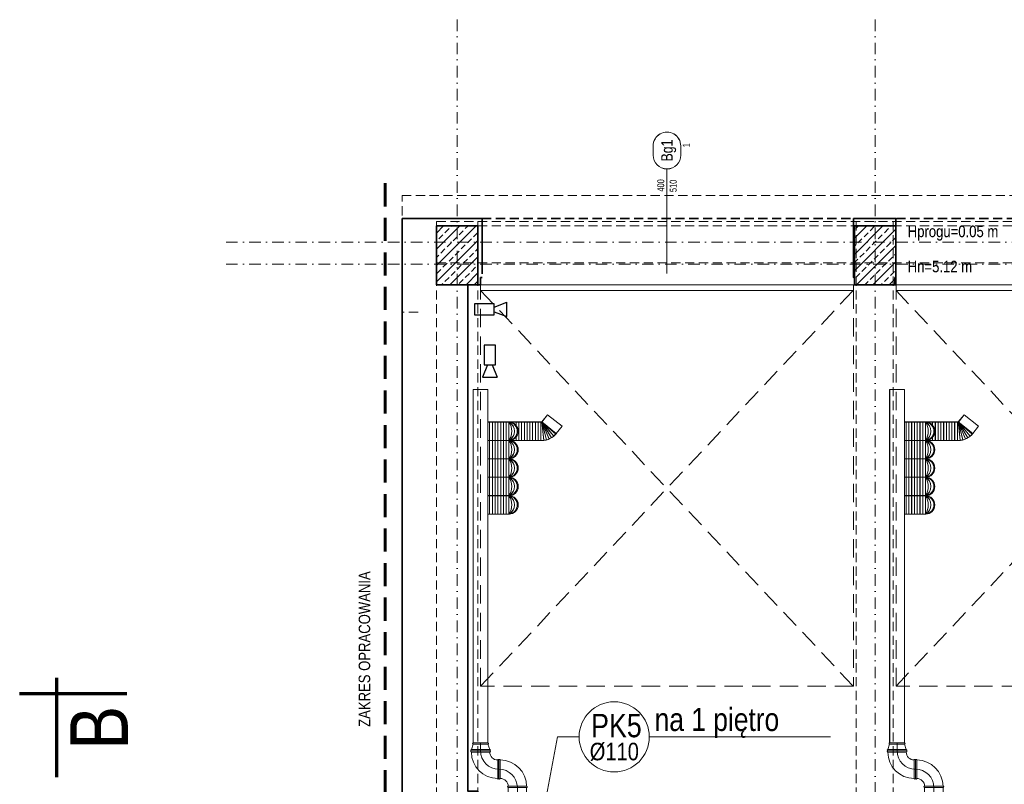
# Model space of a CAD drawing. Header units: millimetres. Extents: x -96593 to 66336, y -23969 to 7139.
# Tile 237 of 256: x -76357 to -75287, y -4826 to -3995. Entities that reach past the tile are written whole.
import ezdxf
from ezdxf.enums import TextEntityAlignment as Align

# ---------------------------------------------------------------- set-up
doc = ezdxf.new("R2010")
doc.units = ezdxf.units.MM
for name, pattern in [('DASHDOT', [1, 0.5, -0.25, 0, -0.25]), ('DASHED', [0.75, 0.5, -0.25]), ('DASHEDX2', [1.5, 1, -0.5])]:
    doc.linetypes.add(name, pattern=pattern)
doc.layers.add('BA_pom', color=6, linetype='Continuous', lineweight=18, plot=False)
for name, color, linetype, lineweight in [('BA_sym', 7, 'Continuous', 18), ('BA_txc', 1, 'Continuous', 18), ('BA_txs', 2, 'Continuous', 18), ('MM_KS_OPISY', 7, 'Continuous', 9), ('mm_punktwstawienia', 1, 'Continuous', 50), ('mm_wentylacja_bloki', 7, 'Continuous', 18), ('PG_BRAMY', 1, 'DASHEDX2', 18), ('PG_KONSTRUKCJA', 5, 'Continuous', 35), ('PG_OSIE', 1, 'DASHDOT', 18), ('PG_PODCIĄGI', 1, 'DASHED', 18), ('PG_PRZERYWANE_ŚREDNIE', 1, 'DASHEDX2', 18), ('PG_SZRAF', 1, 'Continuous', 18), ('PG_WIDOKOWE_CIENKIE', 1, 'Continuous', 18), ('PG_WYPOSAŻENIE', 1, 'Continuous', 18), ('PG_ŚCIANY_SŁUPY', 4, 'Continuous', 35), ('Wyposażenie', 134, 'Continuous', 18)]:
    doc.layers.add(name, color=color, linetype=linetype, lineweight=lineweight)
doc.styles.add('BIKTS', font='bikromsw.shx', dxfattribs={"width": 0.85})
doc.styles.get("Standard").update_dxf_attribs({"font": 'arial.ttf'})

# ---------------------------------------------------------------- blocks, each defined once
blk = doc.blocks.new('symdrz')
blk.add_lwpolyline([(-10, -30, -1), (-10, 30), (10, 30, -1), (10, -30)], format="xyb", close=True)
at = {"style": 'BIKTS', "width": 0.8}
blk.add_attdef('SZERDRZ', text='', height=25, dxfattribs=at).set_placement((77.1, 8.8), align=Align.CENTER)
blk.add_attdef('SYMDRZ', text='', height=25, dxfattribs=at).set_placement((0, 0), align=Align.MIDDLE)
blk.add_attdef('WYSDRZ', text='', height=25, dxfattribs=at).set_placement((77.1, -9.5), align=Align.TOP_CENTER)
blk = doc.blocks.new('przyłącze spalin')
at = {"layer": 'mm_wentylacja_bloki'}
for p, q in [((6939.5, -1249.4), (6939.5, -1305.1)), ((6971.5, -1352.2), (6969.5, -1346.5)), ((6979.5, -1345.1), (6979.5, -1353.6)), ((6989.5, -1346.5), (6987.5, -1352.2))]:
    blk.add_line(p, q, dxfattribs=at)
blk.add_lwpolyline([(6929.5, -1249.4), (6949.5, -1249.4), (6949.5, -1305.1), (6929.5, -1305.1)], close=True, dxfattribs=at)
for points in [[(6949.5, -1305.1), (6929.5, -1305.1, 1), (6929.5, -1306.5), (6949.5, -1306.5, 1)], [(6959.5, -1315.1), (6959.5, -1335.1, -1), (6958.1, -1335.1), (6958.1, -1315.1, -1)], [(6959.5, -1335.1), (6959.5, -1315.1, -1), (6960.9, -1315.1), (6960.9, -1335.1, -1)], [(6969.5, -1345.1), (6989.5, -1345.1, 1), (6989.5, -1343.7), (6969.5, -1343.7, 1)], [(6989.5, -1345.1), (6969.5, -1345.1, 1), (6969.5, -1346.5), (6989.5, -1346.5, 1)], [(6971.5, -1353.6), (6987.5, -1353.6, 1), (6987.5, -1352.2), (6971.5, -1352.2, 1)]]:
    blk.add_lwpolyline(points, format="xyb", close=True, dxfattribs=at)
for centre, radius, start, end in [((6958.1, -1306.5), 28.6, 180, 270), ((6959.5, -1305.1), 20, 180, 270), ((6958.1, -1306.5), 8.6, 180, 270), ((6960.9, -1343.7), 28.6, 0, 90), ((6959.5, -1345.1), 20, 0, 90), ((6960.9, -1343.7), 8.6, 0, 90)]:
    blk.add_arc(centre, radius, start, end, dxfattribs=at)
for p in [(6939.5, -1305.1), (6939.5, -1305.1), (6959.5, -1325.1), (6959.5, -1325.1)]:
    blk.add_point(p, dxfattribs=at)
blk = doc.blocks.new('brama')
at = {"layer": 'PG_BRAMY', "color": 253, "linetype": 'Continuous'}
for p, q in [((4191.2, 391.2), (4596.2, 391.2)), ((4191.2, 391.2), (4191.2, 385.2)), ((4191.2, 385.2), (4596.2, 385.2)), ((4596.2, 391.2), (4596.2, 385.2))]:
    blk.add_line(p, q, dxfattribs=at)
at = {"layer": 'PG_BRAMY', "color": 253, "ltscale": 20}
for p, q in [((4191.2, -44.8), (4596.2, 385.2)), ((4191.2, 385.2), (4596.2, -44.8))]:
    blk.add_line(p, q, dxfattribs=at)
blk.add_lwpolyline([(4191.2, 385.2), (4596.2, 385.2), (4596.2, -44.8), (4191.2, -44.8)], close=True, dxfattribs=at)
blk = doc.blocks.new('A$C558C0175')
at = {"layer": 'PG_SZRAF'}
h = blk.add_hatch(dxfattribs=at)
h.set_pattern_fill('ANSI33', color=256, scale=50)
h.set_pattern_definition([(45, (339.872, -19.246), (-8.83883, 8.83883), []), (45, (348.711, -19.246), (-8.83883, 8.83883), [6.25, -3.125])])
h.paths.add_polyline_path([(-45, 64), (0, 64), (0, 0), (-45, 0)])
at = {"layer": 'PG_KONSTRUKCJA'}
blk.add_lwpolyline([(-45, 64), (0, 64), (0, 0), (-45, 0)], close=True, dxfattribs=at)
blk = doc.blocks.new('A$C0fd6651b')
at = {"layer": 'PG_WYPOSAŻENIE', "color": 18, "lineweight": 30, "true_color": 0x000000}
for p, q in [((5.4, 13.5), (0, 0)), ((10.4, 13.5), (15.8, 0)), ((0, 0), (15.8, 0))]:
    blk.add_line(p, q, dxfattribs=at)
blk.add_lwpolyline([(1.8, 34.8), (1.8, 13.5), (14, 13.5), (14, 34.8)], close=True, dxfattribs=at)
blk = doc.blocks.new('A$C0f2c6892')
at = {"layer": 'PG_WIDOKOWE_CIENKIE', "color": 18, "lineweight": 30, "rotation": 90}
blk.add_blockref('A$C0fd6651b', (94.2, -104.5), dxfattribs=at)
at = {"layer": 'PG_WIDOKOWE_CIENKIE', "color": 18, "lineweight": 30}
blk.add_blockref('A$C0fd6651b', (67.9, -170.2), dxfattribs=at)
blk = doc.blocks.new('A$C2E197AD3')
at = {"layer": 'BA_sym', "color": 252}
for p, q in [((1175.1, 2937.5), (1175.1, 3003.5)), ((1175.1, 2937.5), (1175.1, 3001)), ((1175.1, 2982.3), (1175.1, 2889.9))]:
    blk.add_line(p, q, dxfattribs=at)
at = {"layer": 'PG_OSIE', "color": 252, "ltscale": 25}
for points in [[(947.3, 3165.6), (947.3, 314.7)], [(1401.3, 3165.6), (1401.3, 314.7)], [(696.2, 2924), (2976.4, 2924)], [(696.2, 2900), (2976.4, 2900)]]:
    blk.add_lwpolyline(points, dxfattribs=at)
at = {"layer": 'PG_PODCIĄGI', "color": 252, "ltscale": 20}
for points in [[(904.8, 2848), (887.3, 2848), (887.3, 2974.5), (2798.8, 2974.5), (2798.8, 2848)], [(924.8, 2946.5), (2778.8, 2946.5)], [(924.8, 2946.5), (924.8, 472.5)], [(924.8, 2941.5), (2778.8, 2941.5)], [(969.8, 2946.5), (969.8, 472.5)], [(1380.8, 2946.5), (1380.8, 472.5)], [(1420.8, 2946.5), (1420.8, 472.5)], [(924.8, 2901.5), (2778.8, 2901.5)], [(2778.8, 2877.5), (924.8, 2877.5)]]:
    blk.add_lwpolyline(points, dxfattribs=at)
at = {"layer": 'PG_PRZERYWANE_ŚREDNIE', "color": 252, "lineweight": 60, "ltscale": 25}
blk.add_lwpolyline([(869, 2987.8), (869, 1989.8), (882.2, 1989.8), (882.2, 1387.6)], dxfattribs=at)
at = {"layer": 'PG_WIDOKOWE_CIENKIE', "color": 252, "lineweight": 70}
for p, q in [((511.9, 2450.8), (511.9, 2342.8)), ((588.4, 2433.3), (471.9, 2433.3))]:
    blk.add_line(p, q, dxfattribs=at)
at = {"layer": 'PG_ŚCIANY_SŁUPY', "color": 252}
for points in [[(974.3, 2889.5), (974.3, 2949.5), (887.3, 2949.5)], [(887.3, 2949.5), (887.3, 2008.5)], [(1377.8, 2949.5), (1377.8, 2885.5), (1378.8, 2885.5), (1378.8, 2877.5), (1422.8, 2877.5), (1422.8, 2885.5), (1423.8, 2885.5), (1423.8, 2949.5), (1377.8, 2949.5)], [(908.3, 2008.5), (928.8, 2008.5), (958.8, 2008.5), (958.8, 2287.5), (969.8, 2287.5), (969.8, 2327.5), (958.8, 2327.5), (958.8, 2877.5), (972.6, 2877.5), (972.6, 2885.5), (974.3, 2885.5)]]:
    blk.add_lwpolyline(points, dxfattribs=at)
at = {"layer": 'PG_ŚCIANY_SŁUPY', "color": 252, "linetype": 'DASHED', "ltscale": 20}
blk.add_lwpolyline([(974.3, 2949.5), (2727.3, 2949.5)], dxfattribs=at)
at = {"layer": 'Wyposażenie', "color": 252, "lineweight": 15}
for p, q in [((980.6, 2764), (964.6, 2764)), ((964.6, 2764), (964.6, 2380.1)), ((980.6, 2764), (980.6, 2380.1)), ((1433, 2764), (1417, 2764)), ((1417, 2764), (1417, 2380.1)), ((1433, 2764), (1433, 2380.1)), ((1003.5, 2728.6), (980.6, 2728.6)), ((982.5, 2628.6), (982.5, 2728.6)), ((985.5, 2628.6), (985.5, 2728.6)), ((988.5, 2628.6), (988.5, 2728.6)), ((991.5, 2628.6), (991.5, 2728.6)), ((994.5, 2628.6), (994.5, 2728.6)), ((997.5, 2628.6), (997.5, 2728.6)), ((1000.5, 2628.6), (1000.5, 2728.6)), ((1003.5, 2628.6), (1003.5, 2728.6)), ((1003.5, 2728.6), (1039.2, 2728.6)), ((1008.2, 2727.4), (1008.2, 2728.6)), ((1011.2, 2725), (1011.2, 2728.6)), ((1014.2, 2708.6), (1014.2, 2728.6)), ((1017.2, 2708.6), (1017.2, 2728.6)), ((1017.2, 2708.6), (1017.2, 2728.6)), ((1020.2, 2708.6), (1020.2, 2728.6)), ((1023.2, 2708.6), (1023.2, 2728.6)), ((1026.2, 2708.6), (1026.2, 2728.6)), ((1029.2, 2708.6), (1029.2, 2728.6)), ((1032.2, 2708.6), (1032.2, 2728.6)), ((1035.2, 2708.6), (1035.2, 2728.6)), ((1038.2, 2708.6), (1038.2, 2728.6)), ((1039.2, 2728.6), (1045.3, 2736.4)), ((1039.2, 2728.6), (1054.9, 2716.2)), ((1041.2, 2708.7), (1039.2, 2728.6)), ((1044.1, 2709.2), (1039.2, 2728.6)), ((1047, 2710.2), (1039.2, 2728.6)), ((1049.6, 2711.5), (1039.2, 2728.6)), ((1052.1, 2713.3), (1039.2, 2728.6)), ((1054.2, 2715.4), (1039.2, 2728.6)), ((1045.3, 2736.4), (1061.1, 2724.1)), ((1455.9, 2728.6), (1433, 2728.6)), ((1434.9, 2628.6), (1434.9, 2728.6)), ((1437.9, 2628.6), (1437.9, 2728.6)), ((1440.9, 2628.6), (1440.9, 2728.6)), ((1443.9, 2628.6), (1443.9, 2728.6)), ((1446.9, 2628.6), (1446.9, 2728.6)), ((1449.9, 2628.6), (1449.9, 2728.6)), ((1452.9, 2628.6), (1452.9, 2728.6)), ((1455.9, 2628.6), (1455.9, 2728.6)), ((1455.9, 2728.6), (1491.6, 2728.6)), ((1460.6, 2727.4), (1460.6, 2728.6)), ((1463.6, 2725), (1463.6, 2728.6)), ((1466.6, 2708.6), (1466.6, 2728.6)), ((1469.6, 2708.6), (1469.6, 2728.6)), ((1469.6, 2708.6), (1469.6, 2728.6)), ((1472.6, 2708.6), (1472.6, 2728.6)), ((1475.6, 2708.6), (1475.6, 2728.6)), ((1478.6, 2708.6), (1478.6, 2728.6)), ((1481.6, 2708.6), (1481.6, 2728.6)), ((1484.6, 2708.6), (1484.6, 2728.6)), ((1487.6, 2708.6), (1487.6, 2728.6)), ((1490.6, 2708.6), (1490.6, 2728.6)), ((1491.6, 2728.6), (1497.8, 2736.4)), ((1491.6, 2728.6), (1507.4, 2716.2)), ((1493.6, 2708.7), (1491.6, 2728.6)), ((1496.6, 2709.2), (1491.6, 2728.6)), ((1499.4, 2710.2), (1491.6, 2728.6)), ((1502.1, 2711.5), (1491.6, 2728.6)), ((1504.5, 2713.3), (1491.6, 2728.6)), ((1506.7, 2715.4), (1491.6, 2728.6)), ((1497.8, 2736.4), (1513.5, 2724.1)), ((1061.1, 2724.1), (1054.9, 2716.2)), ((1513.5, 2724.1), (1507.4, 2716.2)), ((1003.5, 2708.6), (980.6, 2708.6)), ((1003.5, 2708.6), (1039.2, 2708.6)), ((1008.2, 2708.6), (1008.2, 2709.8)), ((1011.2, 2708.6), (1011.2, 2712.2)), ((1455.9, 2708.6), (1433, 2708.6)), ((1455.9, 2708.6), (1491.6, 2708.6)), ((1460.6, 2708.6), (1460.6, 2709.8)), ((1463.6, 2708.6), (1463.6, 2712.2)), ((1003.5, 2688.6), (980.6, 2688.6)), ((1455.9, 2688.6), (1433, 2688.6)), ((1003.5, 2668.6), (980.6, 2668.6)), ((1455.9, 2668.6), (1433, 2668.6)), ((1003.5, 2648.6), (980.6, 2648.6)), ((1455.9, 2648.6), (1433, 2648.6)), ((1003.5, 2628.6), (980.6, 2628.6)), ((1455.9, 2628.6), (1433, 2628.6)), ((980.6, 2380.1), (964.6, 2380.1)), ((1433, 2380.1), (1417, 2380.1))]:
    blk.add_line(p, q, dxfattribs=at)
for centre, radius, start, end in [((1003.5, 2718.6), 10, 270, 90), ((1002.4, 2718.6), 10.1, 276.0256, 83.9744), ((998.1, 2718.6), 11.3, 298.0725, 61.9275), ((988.3, 2718.6), 18.2, 326.6015, 33.3985), ((1455.9, 2718.6), 10, 270, 90), ((1454.9, 2718.6), 10.1, 276.0256, 83.9744), ((1450.6, 2718.6), 11.3, 298.0725, 61.9275), ((1440.8, 2718.6), 18.2, 326.6015, 33.3985), ((1003.5, 2698.6), 10, 270, 90), ((1002.4, 2698.6), 10.1, 276.0256, 83.9744), ((998.1, 2698.6), 11.3, 298.0725, 61.9275), ((988.3, 2698.6), 18.2, 326.6015, 33.3985), ((1039.2, 2728.6), 20, 270, 321.8389), ((1455.9, 2698.6), 10, 270, 90), ((1454.9, 2698.6), 10.1, 276.0256, 83.9744), ((1450.6, 2698.6), 11.3, 298.0725, 61.9275), ((1440.8, 2698.6), 18.2, 326.6015, 33.3985), ((1491.6, 2728.6), 20, 270, 321.8389), ((1003.5, 2678.6), 10, 270, 90), ((1002.4, 2678.6), 10.1, 276.0256, 83.9744), ((998.1, 2678.6), 11.3, 298.0725, 61.9275), ((988.3, 2678.6), 18.2, 326.6015, 33.3985), ((1455.9, 2678.6), 10, 270, 90), ((1454.9, 2678.6), 10.1, 276.0256, 83.9744), ((1450.6, 2678.6), 11.3, 298.0725, 61.9275), ((1440.8, 2678.6), 18.2, 326.6015, 33.3985), ((1003.5, 2658.6), 10, 270, 90), ((1002.4, 2658.6), 10.1, 276.0256, 83.9744), ((998.1, 2658.6), 11.3, 298.0725, 61.9275), ((988.3, 2658.6), 18.2, 326.6015, 33.3985), ((1455.9, 2658.6), 10, 270, 90), ((1454.9, 2658.6), 10.1, 276.0256, 83.9744), ((1450.6, 2658.6), 11.3, 298.0725, 61.9275), ((1440.8, 2658.6), 18.2, 326.6015, 33.3985), ((1003.5, 2638.6), 10, 270, 90), ((1002.4, 2638.6), 10.1, 276.0256, 83.9744), ((998.1, 2638.6), 11.3, 298.0725, 61.9275), ((988.3, 2638.6), 18.2, 326.6015, 33.3985), ((1455.9, 2638.6), 10, 270, 90), ((1454.9, 2638.6), 10.1, 276.0256, 83.9744), ((1450.6, 2638.6), 11.3, 298.0725, 61.9275), ((1440.8, 2638.6), 18.2, 326.6015, 33.3985)]:
    blk.add_arc(centre, radius, start, end, dxfattribs=at)
at = {"layer": 'BA_sym', "color": 252}
ref = blk.add_blockref('symdrz', (1175.1, 3023.5), dxfattribs=dict(at, xscale=0.5000000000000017, yscale=0.5000000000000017, zscale=0.5000000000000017, rotation=90.00000472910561))
ref.add_attrib('Symdrz', 'Bg1', dxfattribs={"height": 12.5, "rotation": 90, "style": 'BIKTS', "width": 0.8}).set_placement((1175.1, 3023.5), align=Align.MIDDLE_CENTER)
ref.add_attrib('Szerdrz', '400', dxfattribs={"layer": 'BA_txc', "color": 7, "height": 7.5, "rotation": 90, "style": 'BIKTS', "width": 0.8}).set_placement((1168.3, 2985.6), align=Align.MIDDLE_CENTER)
ref.add_attrib('Wysdrz', '510', dxfattribs={"layer": 'BA_txc', "color": 7, "height": 7.5, "rotation": 90, "style": 'BIKTS', "width": 0.8}).set_placement((1181.8, 2985), align=Align.MIDDLE_CENTER)
ref.add_attrib('Sztuk', '1', (1199.8, 3026.9), dxfattribs={"layer": 'BA_pom', "height": 7.5, "rotation": 90, "style": 'BIKTS', "width": 0.8})
at = {"layer": 'PG_KONSTRUKCJA', "color": 252}
for name, p in [('A$C558C0175', (969.8, 2877.5)), ('A$C558C0175', (1423.8, 2877.5)), ('brama', (-3218.6, 2486.3)), ('brama', (-2767.3, 2486.3))]:
    blk.add_blockref(name, p, dxfattribs=at)
at = {"layer": 'PG_WIDOKOWE_CIENKIE', "color": 252, "lineweight": 30}
blk.add_blockref('A$C0f2c6892', (906.8, 2947.5), dxfattribs=at)
at = {"layer": 'BA_txs', "color": 252, "style": 'BIKTS', "width": 0.85}
for s, p in [('Hprogu=0.05 m', (1436.6, 2929.4)), ('Hn=5.12 m', (1436.6, 2891.2))]:
    blk.add_text(s, height=12.5, dxfattribs=at).set_placement(p)
for s, height, p in [('ZAKRES OPRACOWANIA', 12.5, (852.7, 2397.5)), ('B', 62.5, (589.4, 2372.8))]:
    blk.add_text(s, height=height, rotation=90, dxfattribs=at).set_placement(p)

msp = doc.modelspace()

# ---------------------------------------------------------------- linework, layer by layer
at = {"layer": 'BA_sym', "color": 252}
for p, q in [((-75653.9, -4223.2), (-75653.9, -4157.3)), ((-75653.9, -4223.2), (-75653.9, -4159.8)), ((-75653.9, -4178.5), (-75653.9, -4270.8))]:
    msp.add_line(p, q, dxfattribs=at)
at = {"layer": 'MM_KS_OPISY'}
for p, q in [((-75772.7, -4774.1), (-75792.6, -4879.3)), ((-75749.3, -4774.1), (-75772.7, -4774.1)), ((-75673.1, -4774.1), (-75476.1, -4774.1))]:
    msp.add_line(p, q, dxfattribs=at)
msp.add_circle((-75711.2, -4774.1), 38.1, dxfattribs=at)
at = {"layer": 'mm_wentylacja_bloki'}
for p, q in [((-75848.4, -4396.7), (-75864.4, -4396.7)), ((-75864.4, -4396.7), (-75864.4, -4780.7)), ((-75848.4, -4396.7), (-75848.4, -4780.7)), ((-75395.9, -4396.7), (-75411.9, -4396.7)), ((-75411.9, -4396.7), (-75411.9, -4780.7)), ((-75395.9, -4396.7), (-75395.9, -4780.7)), ((-75789.8, -4432.2), (-75783.6, -4424.3)), ((-75783.6, -4424.3), (-75767.9, -4436.7)), ((-75337.3, -4432.2), (-75331.2, -4424.3)), ((-75331.2, -4424.3), (-75315.4, -4436.7)), ((-75825.5, -4432.2), (-75848.4, -4432.2)), ((-75846.5, -4532.2), (-75846.5, -4432.2)), ((-75843.5, -4532.2), (-75843.5, -4432.2)), ((-75840.5, -4532.2), (-75840.5, -4432.2)), ((-75837.5, -4532.2), (-75837.5, -4432.2)), ((-75834.5, -4532.2), (-75834.5, -4432.2)), ((-75831.5, -4532.2), (-75831.5, -4432.2)), ((-75828.5, -4532.2), (-75828.5, -4432.2)), ((-75825.5, -4532.2), (-75825.5, -4432.2)), ((-75825.5, -4432.2), (-75789.8, -4432.2)), ((-75820.8, -4433.3), (-75820.8, -4432.2)), ((-75817.8, -4435.8), (-75817.8, -4432.2)), ((-75814.8, -4452.2), (-75814.8, -4432.2)), ((-75811.8, -4452.2), (-75811.8, -4432.2)), ((-75811.8, -4452.2), (-75811.8, -4432.2)), ((-75808.8, -4452.2), (-75808.8, -4432.2)), ((-75805.8, -4452.2), (-75805.8, -4432.2)), ((-75802.8, -4452.2), (-75802.8, -4432.2)), ((-75799.8, -4452.2), (-75799.8, -4432.2)), ((-75796.8, -4452.2), (-75796.8, -4432.2)), ((-75793.8, -4452.2), (-75793.8, -4432.2)), ((-75790.8, -4452.2), (-75790.8, -4432.2)), ((-75789.8, -4432.2), (-75774.1, -4444.5)), ((-75787.8, -4452.1), (-75789.8, -4432.2)), ((-75784.8, -4451.5), (-75789.8, -4432.2)), ((-75782, -4450.6), (-75789.8, -4432.2)), ((-75779.3, -4449.2), (-75789.8, -4432.2)), ((-75776.9, -4447.4), (-75789.8, -4432.2)), ((-75774.8, -4445.3), (-75789.8, -4432.2)), ((-75767.9, -4436.7), (-75774.1, -4444.5)), ((-75373, -4432.2), (-75395.9, -4432.2)), ((-75394, -4532.2), (-75394, -4432.2)), ((-75391, -4532.2), (-75391, -4432.2)), ((-75388, -4532.2), (-75388, -4432.2)), ((-75385, -4532.2), (-75385, -4432.2)), ((-75382, -4532.2), (-75382, -4432.2)), ((-75379, -4532.2), (-75379, -4432.2)), ((-75376, -4532.2), (-75376, -4432.2)), ((-75373, -4532.2), (-75373, -4432.2)), ((-75373, -4432.2), (-75337.3, -4432.2)), ((-75368.3, -4433.3), (-75368.3, -4432.2)), ((-75365.3, -4435.8), (-75365.3, -4432.2)), ((-75362.3, -4452.2), (-75362.3, -4432.2)), ((-75359.3, -4452.2), (-75359.3, -4432.2)), ((-75359.3, -4452.2), (-75359.3, -4432.2)), ((-75356.3, -4452.2), (-75356.3, -4432.2)), ((-75353.3, -4452.2), (-75353.3, -4432.2)), ((-75350.3, -4452.2), (-75350.3, -4432.2)), ((-75347.3, -4452.2), (-75347.3, -4432.2)), ((-75344.3, -4452.2), (-75344.3, -4432.2)), ((-75341.3, -4452.2), (-75341.3, -4432.2)), ((-75338.3, -4452.2), (-75338.3, -4432.2)), ((-75337.3, -4432.2), (-75321.6, -4444.5)), ((-75335.3, -4452.1), (-75337.3, -4432.2)), ((-75332.4, -4451.5), (-75337.3, -4432.2)), ((-75329.5, -4450.6), (-75337.3, -4432.2)), ((-75326.9, -4449.2), (-75337.3, -4432.2)), ((-75324.4, -4447.4), (-75337.3, -4432.2)), ((-75322.3, -4445.3), (-75337.3, -4432.2)), ((-75315.4, -4436.7), (-75321.6, -4444.5)), ((-75817.8, -4452.2), (-75817.8, -4448.5)), ((-75365.3, -4452.2), (-75365.3, -4448.5)), ((-75825.5, -4452.2), (-75848.4, -4452.2)), ((-75825.5, -4452.2), (-75789.8, -4452.2)), ((-75820.8, -4452.2), (-75820.8, -4451)), ((-75373, -4452.2), (-75395.9, -4452.2)), ((-75373, -4452.2), (-75337.3, -4452.2)), ((-75368.3, -4452.2), (-75368.3, -4451)), ((-75825.5, -4472.2), (-75848.4, -4472.2)), ((-75373, -4472.2), (-75395.9, -4472.2)), ((-75825.5, -4492.2), (-75848.4, -4492.2)), ((-75373, -4492.2), (-75395.9, -4492.2)), ((-75825.5, -4512.2), (-75848.4, -4512.2)), ((-75373, -4512.2), (-75395.9, -4512.2)), ((-75825.5, -4532.2), (-75848.4, -4532.2)), ((-75373, -4532.2), (-75395.9, -4532.2)), ((-75848.4, -4780.7), (-75864.4, -4780.7)), ((-75395.9, -4780.7), (-75411.9, -4780.7))]:
    msp.add_line(p, q, dxfattribs=at)
for centre, radius, start, end in [((-75825.5, -4442.2), 10, 270, 90), ((-75826.6, -4442.2), 10.1, 276.0256, 83.9744), ((-75830.8, -4442.2), 11.3, 298.0725, 61.9275), ((-75840.7, -4442.2), 18.2, 326.6015, 33.3985), ((-75373, -4442.2), 10, 270, 90), ((-75374.1, -4442.2), 10.1, 276.0256, 83.9744), ((-75378.4, -4442.2), 11.3, 298.0725, 61.9275), ((-75388.2, -4442.2), 18.2, 326.6015, 33.3985), ((-75789.8, -4432.2), 20, 270, 321.8389), ((-75337.3, -4432.2), 20, 270, 321.8389), ((-75825.5, -4462.2), 10, 270, 90), ((-75826.6, -4462.2), 10.1, 276.0256, 83.9744), ((-75830.8, -4462.2), 11.3, 298.0725, 61.9275), ((-75840.7, -4462.2), 18.2, 326.6015, 33.3985), ((-75373, -4462.2), 10, 270, 90), ((-75374.1, -4462.2), 10.1, 276.0256, 83.9744), ((-75378.4, -4462.2), 11.3, 298.0725, 61.9275), ((-75388.2, -4462.2), 18.2, 326.6015, 33.3985), ((-75825.5, -4482.2), 10, 270, 90), ((-75826.6, -4482.2), 10.1, 276.0256, 83.9744), ((-75830.8, -4482.2), 11.3, 298.0725, 61.9275), ((-75840.7, -4482.2), 18.2, 326.6015, 33.3985), ((-75373, -4482.2), 10, 270, 90), ((-75374.1, -4482.2), 10.1, 276.0256, 83.9744), ((-75378.4, -4482.2), 11.3, 298.0725, 61.9275), ((-75388.2, -4482.2), 18.2, 326.6015, 33.3985), ((-75825.5, -4502.2), 10, 270, 90), ((-75826.6, -4502.2), 10.1, 276.0256, 83.9744), ((-75830.8, -4502.2), 11.3, 298.0725, 61.9275), ((-75840.7, -4502.2), 18.2, 326.6015, 33.3985), ((-75373, -4502.2), 10, 270, 90), ((-75374.1, -4502.2), 10.1, 276.0256, 83.9744), ((-75378.4, -4502.2), 11.3, 298.0725, 61.9275), ((-75388.2, -4502.2), 18.2, 326.6015, 33.3985), ((-75825.5, -4522.2), 10, 270, 90), ((-75826.6, -4522.2), 10.1, 276.0256, 83.9744), ((-75830.8, -4522.2), 11.3, 298.0725, 61.9275), ((-75840.7, -4522.2), 18.2, 326.6015, 33.3985), ((-75373, -4522.2), 10, 270, 90), ((-75374.1, -4522.2), 10.1, 276.0256, 83.9744), ((-75378.4, -4522.2), 11.3, 298.0725, 61.9275), ((-75388.2, -4522.2), 18.2, 326.6015, 33.3985)]:
    msp.add_arc(centre, radius, start, end, dxfattribs=at)

# ---------------------------------------------------------------- block references
at = {"layer": 'BA_sym', "color": 252}
ref = msp.add_blockref('symdrz', (-75653.9, -4137.3), dxfattribs=dict(at, xscale=0.5000000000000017, yscale=0.5000000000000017, zscale=0.5000000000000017, rotation=90.00000472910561))
ref.add_attrib('Symdrz', 'Bg1', dxfattribs={"height": 12.5, "rotation": 90, "style": 'BIKTS', "width": 0.8}).set_placement((-75653.9, -4137.3), align=Align.MIDDLE_CENTER)
ref.add_attrib('Szerdrz', '400', dxfattribs={"layer": 'BA_txc', "color": 7, "height": 7.5, "rotation": 90, "style": 'BIKTS', "width": 0.8}).set_placement((-75660.6, -4175.2), align=Align.MIDDLE_CENTER)
ref.add_attrib('Wysdrz', '510', dxfattribs={"layer": 'BA_txc', "color": 7, "height": 7.5, "rotation": 90, "style": 'BIKTS', "width": 0.8}).set_placement((-75647.1, -4175.7), align=Align.MIDDLE_CENTER)
ref.add_attrib('Sztuk', '1', (-75629.1, -4133.8), dxfattribs={"layer": 'BA_pom', "height": 7.5, "rotation": 90, "style": 'BIKTS', "width": 0.8})
at = {"layer": 'mm_punktwstawienia', "lineweight": 60}
msp.add_blockref('A$C2E197AD3', (-76829, -7160.7), dxfattribs=at)
at = {"layer": 'mm_wentylacja_bloki', "rotation": 180}
for p in [(-68876.9, -6134.3), (-68424.5, -6134.3)]:
    msp.add_blockref('przyłącze spalin', p, dxfattribs=at)

# ---------------------------------------------------------------- texts
at = {"layer": 'BA_txs', "color": 252, "style": 'BIKTS', "width": 0.85}
for s, p in [('Hprogu=0.05 m', (-75392.3, -4231.4)), ('Hn=5.12 m', (-75392.3, -4269.5))]:
    msp.add_text(s, height=12.5, dxfattribs=at).set_placement(p)
for s, height, p in [('ZAKRES OPRACOWANIA', 12.5, (-75976.3, -4763.2)), ('B', 62.5, (-76239.5, -4788))]:
    msp.add_text(s, height=height, rotation=90, dxfattribs=at).set_placement(p)
at = {"layer": 'MM_KS_OPISY', "attachment_point": 1}
for s, width, insert, char_height in [('{\\fArial Narrow|b0|i0|c238|p34;na 1 piętro}', 200.986, (-75667.3, -4742.7), 25), ('{\\fArial Narrow|b0|i0|c238|p34;PK5}', 25.4, (-75736.3, -4749.1), 25.4), ('{\\fArial Narrow|b0|i0|c238|p34;%%C110}', 0.503, (-75737.8, -4780.5), 19.05)]:
    msp.add_mtext_dynamic_manual_height_columns(s, width=width, gutter_width=1, heights=[0], dxfattribs=dict(at, insert=insert, char_height=char_height))

doc.saveas('drawing.dxf')
